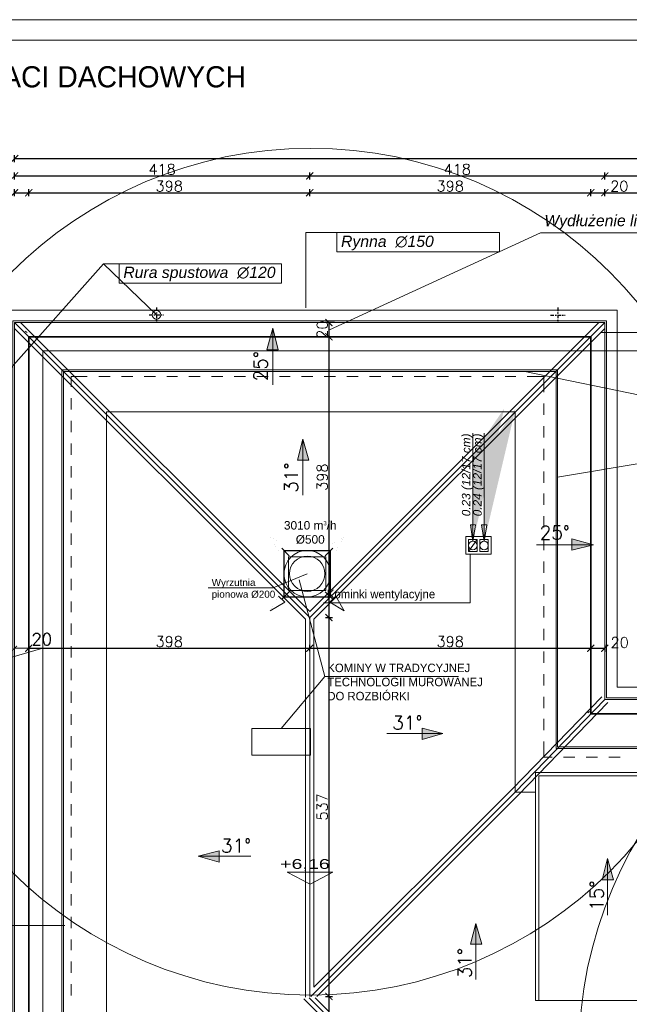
# Model space of a CAD drawing. Header units: millimetres. Extents: x -740 to 33545, y 5178 to 22494.
# Tile 101 of 256: x 13343 to 14207, y 6753 to 8148. Entities that reach past the tile are written whole.
import ezdxf
from ezdxf.lldxf.tags import DXFTag

# ---------------------------------------------------------------- set-up
doc = ezdxf.new("R2010")
doc.units = ezdxf.units.MM
doc.header["$MEASUREMENT"] = 0
for name, pattern in [('AUSGEZOGEN', [0]), ('CENTERX2', [101.6, 63.5, -12.7, 12.7, -12.7]), ('STRICHPUNKTX2', [2, 1, -0.5, 0, -0.5])]:
    doc.linetypes.add(name, pattern=pattern)
doc.layers.get('Defpoints').update_dxf_attribs({"color": 252})
doc.layers.add('_B___I__', color=252, linetype='AUSGEZOGEN')
doc.layers.add('_IS_EKO_Opis_Wentylacja', color=7, linetype='CENTERX2')
for name, color, linetype, lineweight in [('_IS_EKO_opis', 7, 'Continuous', 18), ('_IS_EKO_Wentylacja_wyrzut', 16, 'Continuous', 20), ('A_l.przerywana', 252, 'ICAD_ISO03W100', 9), ('A_l.widokowa', 252, 'Continuous', 18), ('A_wymiarowanie', 252, 'Continuous', 9), ('k_wyburzenia widoczne', 252, 'PNEUMATIC2', 18), ('l. przerywana', 252, 'ICAD_ISO03W100', 9), ('l.przerywana', 252, 'ICAD_ISO03W100', 5), ('l.widokowa', 252, 'Continuous', 15), ('l.wypełnien', 252, 'Continuous', 5), ('linia opisowa', 252, 'Continuous', 9), ('Nowe_820-G Rysunki Obrazki_Nr_pióra__23', 252, 'Continuous', 15), ('wymiarowanie', 252, 'Continuous', 9)]:
    doc.layers.add(name, color=color, linetype=linetype, lineweight=lineweight)
doc.styles.add('Arial', font='arial.ttf')
doc.styles.add('Arial$001H0', font='SIMPLEX')
doc.styles.add('PROFILE', font='GOTHIC.TTF', dxfattribs={"width": 0.8})
doc.styles.add('styl1', font='arial.ttf', dxfattribs={"height": 15})
doc.styles.add('styl2', font='simplex.shx')
tags = doc.linetypes.add('ICAD_ISO03W100', pattern=[30, 12, -18]).pattern_tags.tags
tags[6:7] = [DXFTag(74, 4), DXFTag(75, 0), DXFTag(340, '0'), DXFTag(46, 1.0), DXFTag(50, 0.0), DXFTag(44, 0.0), DXFTag(45, 0.0)]
tags[4:5] = [DXFTag(74, 4), DXFTag(75, 0), DXFTag(340, '0'), DXFTag(46, 1.0), DXFTag(50, 0.0), DXFTag(44, 0.0), DXFTag(45, 0.0)]
doc.linetypes.add('PNEUMATIC2', pattern='A,0.5,-0.25,["//",Standard,S=0.2,R=0,X=-0.1,Y=-0.1],-0.25', length=1)
doc.dimstyles.new('Kopia I_1.100', dxfattribs={"dimtxt": 15, "dimasz": 10, "dimexe": 5, "dimexo": 1, "dimgap": 1.5, "dimtad": 1, "dimdec": 1, "dimrnd": 0.5, "dimtxsty": 'styl2', "dimblk": 'ARCHTICK', "dimcen": 5, "dimadec": 0, "dimazin": 0, "dimtfac": 1, "dimtdec": 1, "dimtmove": 0, "dimatfit": 3, "dimldrblk": 'ARCHTICK', "dimfxl": 0, "dimarcsym": 0})
doc.dimstyles.new('Skala 1-100', dxfattribs={"dimtxt": 17, "dimasz": 7, "dimexe": 1, "dimexo": 1, "dimgap": 1.5, "dimtad": 1, "dimdec": 1, "dimrnd": 0.5, "dimtxsty": 'styl2', "dimblk": 'ARCHTICK', "dimcen": 7, "dimadec": 0, "dimazin": 0, "dimtfac": 1, "dimtdec": 1, "dimtmove": 1, "dimatfit": 3, "dimldrblk": 'ARCHTICK', "dimfxl": 0, "dimlwd": -1, "dimlwe": -1, "dimarcsym": 0})

# ---------------------------------------------------------------- blocks, each defined once
blk = doc.blocks.new('_ArchTick')
at = {"color": 0, "linetype": 'ByBlock', "const_width": 0.15}
blk.add_lwpolyline([(-0.5, -0.5), (0.5, 0.5)], dxfattribs=at)
blk = doc.blocks.new('*D1314')
at = {"layer": 'Defpoints', "color": 0}
for p in [(13336, 7257.4), (13336, 7210.8), (13356, 7210.8)]:
    blk.add_point(p, dxfattribs=at)
at = {"layer": 'wymiarowanie', "color": 0}
for p, q in [((13336, 7252.4), (13336, 7258.4)), ((13356, 7257.4), (13336, 7257.4)), ((13356, 7252.4), (13356, 7258.4))]:
    blk.add_line(p, q, dxfattribs=at)
at = {"layer": 'wymiarowanie', "color": 0, "xscale": 7, "yscale": 7, "zscale": 7, "rotation": 180}
blk.add_blockref('_ArchTick', (13336, 7257.4), dxfattribs=at)
at = {"layer": 'wymiarowanie', "color": 0, "xscale": 7, "yscale": 7, "zscale": 7}
blk.add_blockref('_ArchTick', (13356, 7257.4), dxfattribs=at)
at = {"layer": 'wymiarowanie', "color": 0, "insert": (13374.5, 7270.1), "char_height": 17, "attachment_point": 5, "style": 'styl2'}
blk.add_mtext('20', dxfattribs=at)
blk = doc.blocks.new('*D1780')
at = {"layer": 'Defpoints', "color": 0}
for p in [(13790, 7718.9), (13781.2, 7698.9), (13790, 7698.9)]:
    blk.add_point(p, dxfattribs=at)
at = {"layer": 'wymiarowanie', "color": 0, "lineweight": -2}
for p, q in [((13789, 7718.9), (13776.2, 7718.9)), ((13781.2, 7718.9), (13781.2, 7698.9)), ((13789, 7698.9), (13776.2, 7698.9))]:
    blk.add_line(p, q, dxfattribs=at)
at = {"layer": 'wymiarowanie', "color": 0, "lineweight": -2, "xscale": 10, "yscale": 10, "zscale": 10}
for p, rotation in [((13781.2, 7718.9), 90), ((13781.2, 7698.9), 270)]:
    blk.add_blockref('_ArchTick', p, dxfattribs=dict(at, rotation=rotation))
at = {"layer": 'wymiarowanie', "color": 0, "insert": (13771.8, 7708.9), "char_height": 15, "attachment_point": 5, "rotation": 90, "style": 'styl2'}
blk.add_mtext('20', dxfattribs=at)
blk = doc.blocks.new('*D1786')
at = {"layer": 'Defpoints', "color": 0}
for p in [(13761.6, 7698.9), (13754.1, 7300.9), (13781.2, 7300.9)]:
    blk.add_point(p, dxfattribs=at)
at = {"layer": 'wymiarowanie', "color": 0, "lineweight": -2}
for p, q in [((13776.2, 7698.9), (13786.2, 7698.9)), ((13781.2, 7698.9), (13781.2, 7300.9)), ((13776.2, 7300.9), (13786.2, 7300.9))]:
    blk.add_line(p, q, dxfattribs=at)
at = {"layer": 'wymiarowanie', "color": 0, "lineweight": -2, "xscale": 10, "yscale": 10, "zscale": 10}
for p, rotation in [((13781.2, 7698.9), 90), ((13781.2, 7300.9), 270)]:
    blk.add_blockref('_ArchTick', p, dxfattribs=dict(at, rotation=rotation))
at = {"layer": 'wymiarowanie', "color": 0, "insert": (13771.8, 7499.9), "char_height": 15, "attachment_point": 5, "rotation": 90, "style": 'styl2'}
blk.add_mtext('398', dxfattribs=at)
blk = doc.blocks.new('*D1787')
at = {"layer": 'Defpoints', "color": 0}
for p in [(13754.1, 7300.9), (13755.5, 6763.9), (13781.2, 6763.9)]:
    blk.add_point(p, dxfattribs=at)
at = {"layer": 'wymiarowanie', "color": 0, "lineweight": -2}
for p, q in [((13776.2, 7300.9), (13786.2, 7300.9)), ((13781.2, 7300.9), (13781.2, 6763.9)), ((13776.2, 6763.9), (13786.2, 6763.9))]:
    blk.add_line(p, q, dxfattribs=at)
at = {"layer": 'wymiarowanie', "color": 0, "lineweight": -2, "xscale": 10, "yscale": 10, "zscale": 10}
for p, rotation in [((13781.2, 7300.9), 90), ((13781.2, 6763.9), 270)]:
    blk.add_blockref('_ArchTick', p, dxfattribs=dict(at, rotation=rotation))
at = {"layer": 'wymiarowanie', "color": 0, "insert": (13771.8, 7032.4), "char_height": 15, "attachment_point": 5, "rotation": 90, "style": 'styl2'}
blk.add_mtext('537', dxfattribs=at)
blk = doc.blocks.new('*D1788')
at = {"layer": 'Defpoints', "color": 0}
for p in [(13755.5, 6763.9), (13781.2, 6597.2), (13917.8, 6597.2)]:
    blk.add_point(p, dxfattribs=at)
at = {"layer": 'wymiarowanie', "color": 0, "lineweight": -2}
for p, q in [((13776.2, 6763.9), (13786.2, 6763.9)), ((13781.2, 6763.9), (13781.2, 6597.2)), ((13786.2, 6597.2), (13776.2, 6597.2))]:
    blk.add_line(p, q, dxfattribs=at)
at = {"layer": 'wymiarowanie', "color": 0, "lineweight": -2, "xscale": 10, "yscale": 10, "zscale": 10}
for p, rotation in [((13781.2, 6763.9), 90), ((13781.2, 6597.2), 270)]:
    blk.add_blockref('_ArchTick', p, dxfattribs=dict(at, rotation=rotation))
at = {"layer": 'wymiarowanie', "color": 0, "insert": (13771.2, 6680.5), "char_height": 15, "attachment_point": 5, "rotation": 90, "style": 'styl2'}
blk.add_mtext('166,5', dxfattribs=at)
blk = doc.blocks.new('*D1797')
at = {"layer": 'Defpoints', "color": 0}
for p in [(13754.1, 7257.4), (13356, 7252.4), (13754.1, 7252.4)]:
    blk.add_point(p, dxfattribs=at)
at = {"layer": 'wymiarowanie', "color": 0, "lineweight": -2}
for p, q in [((13356, 7253.4), (13356, 7262.4)), ((13356, 7257.4), (13754.1, 7257.4)), ((13754.1, 7253.4), (13754.1, 7262.4))]:
    blk.add_line(p, q, dxfattribs=at)
at = {"layer": 'wymiarowanie', "color": 0, "lineweight": -2, "xscale": 10, "yscale": 10, "zscale": 10, "rotation": 180}
blk.add_blockref('_ArchTick', (13356, 7257.4), dxfattribs=at)
at = {"layer": 'wymiarowanie', "color": 0, "lineweight": -2, "xscale": 10, "yscale": 10, "zscale": 10}
blk.add_blockref('_ArchTick', (13754.1, 7257.4), dxfattribs=at)
at = {"layer": 'wymiarowanie', "color": 0, "insert": (13555, 7266.8), "char_height": 15, "attachment_point": 5, "style": 'styl2'}
blk.add_mtext('398', dxfattribs=at)
blk = doc.blocks.new('*D1798')
at = {"layer": 'Defpoints', "color": 0}
for p in [(14152.1, 7312.8), (14152.1, 7257.4), (13754.1, 7252.4)]:
    blk.add_point(p, dxfattribs=at)
at = {"layer": 'wymiarowanie', "color": 0, "lineweight": -2}
for p, q in [((13754.1, 7253.4), (13754.1, 7262.4)), ((13754.1, 7257.4), (14152.1, 7257.4)), ((14152.1, 7262.4), (14152.1, 7252.4))]:
    blk.add_line(p, q, dxfattribs=at)
at = {"layer": 'wymiarowanie', "color": 0, "lineweight": -2, "xscale": 10, "yscale": 10, "zscale": 10, "rotation": 180}
blk.add_blockref('_ArchTick', (13754.1, 7257.4), dxfattribs=at)
at = {"layer": 'wymiarowanie', "color": 0, "lineweight": -2, "xscale": 10, "yscale": 10, "zscale": 10}
blk.add_blockref('_ArchTick', (14152.1, 7257.4), dxfattribs=at)
at = {"layer": 'wymiarowanie', "color": 0, "insert": (13953.1, 7266.8), "char_height": 15, "attachment_point": 5, "style": 'styl2'}
blk.add_mtext('398', dxfattribs=at)
blk = doc.blocks.new('*D1799')
at = {"layer": 'Defpoints', "color": 0}
for p in [(14152.1, 7312.8), (14172.1, 7314.1), (14172.1, 7257.4)]:
    blk.add_point(p, dxfattribs=at)
at = {"layer": 'wymiarowanie', "color": 0, "lineweight": -2}
for p, q in [((14152.1, 7262.4), (14152.1, 7252.4)), ((14152.1, 7257.4), (14172.1, 7257.4)), ((14172.1, 7262.4), (14172.1, 7252.4))]:
    blk.add_line(p, q, dxfattribs=at)
at = {"layer": 'wymiarowanie', "color": 0, "lineweight": -2, "xscale": 10, "yscale": 10, "zscale": 10, "rotation": 180}
blk.add_blockref('_ArchTick', (14152.1, 7257.4), dxfattribs=at)
at = {"layer": 'wymiarowanie', "color": 0, "lineweight": -2, "xscale": 10, "yscale": 10, "zscale": 10}
blk.add_blockref('_ArchTick', (14172.1, 7257.4), dxfattribs=at)
at = {"layer": 'wymiarowanie', "color": 0, "insert": (14193.1, 7265.5), "char_height": 15, "attachment_point": 5, "style": 'styl2'}
blk.add_mtext('20', dxfattribs=at)
blk = doc.blocks.new('*D1803')
at = {"layer": 'Defpoints', "color": 0}
for p in [(13356, 7903), (13336, 7625.7), (13356, 7625.7)]:
    blk.add_point(p, dxfattribs=at)
at = {"layer": 'wymiarowanie', "color": 0, "lineweight": -2}
for p, q in [((13336, 7898), (13336, 7908)), ((13336, 7903), (13356, 7903)), ((13356, 7898), (13356, 7908))]:
    blk.add_line(p, q, dxfattribs=at)
at = {"layer": 'wymiarowanie', "color": 0, "lineweight": -2, "xscale": 10, "yscale": 10, "zscale": 10, "rotation": 180}
blk.add_blockref('_ArchTick', (13336, 7903), dxfattribs=at)
at = {"layer": 'wymiarowanie', "color": 0, "lineweight": -2, "xscale": 10, "yscale": 10, "zscale": 10}
blk.add_blockref('_ArchTick', (13356, 7903), dxfattribs=at)
at = {"layer": 'wymiarowanie', "color": 0, "insert": (13317.3, 7912.3), "char_height": 15, "attachment_point": 5, "style": 'styl2'}
blk.add_mtext('20', dxfattribs=at)
blk = doc.blocks.new('*D1804')
at = {"layer": 'Defpoints', "color": 0}
for p in [(13754, 7903), (13356, 7625.7), (13754, 7300.9)]:
    blk.add_point(p, dxfattribs=at)
at = {"layer": 'wymiarowanie', "color": 0, "lineweight": -2}
for p, q in [((13356, 7898), (13356, 7908)), ((13356, 7903), (13754, 7903)), ((13754, 7898), (13754, 7908))]:
    blk.add_line(p, q, dxfattribs=at)
at = {"layer": 'wymiarowanie', "color": 0, "lineweight": -2, "xscale": 10, "yscale": 10, "zscale": 10, "rotation": 180}
blk.add_blockref('_ArchTick', (13356, 7903), dxfattribs=at)
at = {"layer": 'wymiarowanie', "color": 0, "lineweight": -2, "xscale": 10, "yscale": 10, "zscale": 10}
blk.add_blockref('_ArchTick', (13754, 7903), dxfattribs=at)
at = {"layer": 'wymiarowanie', "color": 0, "insert": (13555, 7912.3), "char_height": 15, "attachment_point": 5, "style": 'styl2'}
blk.add_mtext('398', dxfattribs=at)
blk = doc.blocks.new('*D1805')
at = {"layer": 'Defpoints', "color": 0}
for p in [(14172.1, 7903), (14152.1, 7698.9), (14172.1, 7694.9)]:
    blk.add_point(p, dxfattribs=at)
at = {"layer": 'wymiarowanie', "color": 0, "lineweight": -2}
for p, q in [((14152.1, 7898), (14152.1, 7908)), ((14152.1, 7903), (14172.1, 7903)), ((14172.1, 7898), (14172.1, 7908))]:
    blk.add_line(p, q, dxfattribs=at)
at = {"layer": 'wymiarowanie', "color": 0, "lineweight": -2, "xscale": 10, "yscale": 10, "zscale": 10, "rotation": 180}
blk.add_blockref('_ArchTick', (14152.1, 7903), dxfattribs=at)
at = {"layer": 'wymiarowanie', "color": 0, "lineweight": -2, "xscale": 10, "yscale": 10, "zscale": 10}
blk.add_blockref('_ArchTick', (14172.1, 7903), dxfattribs=at)
at = {"layer": 'wymiarowanie', "color": 0, "insert": (14192.6, 7912.3), "char_height": 15, "attachment_point": 5, "style": 'styl2'}
blk.add_mtext('20', dxfattribs=at)
blk = doc.blocks.new('*D1806')
at = {"layer": 'Defpoints', "color": 0}
for p in [(15575.1, 7903), (14172.1, 7694.9), (15575.1, 7702.6)]:
    blk.add_point(p, dxfattribs=at)
at = {"layer": 'wymiarowanie', "color": 0, "lineweight": -2}
for p, q in [((14172.1, 7898), (14172.1, 7908)), ((14172.1, 7903), (15575.1, 7903)), ((15575.1, 7898), (15575.1, 7908))]:
    blk.add_line(p, q, dxfattribs=at)
at = {"layer": 'wymiarowanie', "color": 0, "lineweight": -2, "xscale": 10, "yscale": 10, "zscale": 10, "rotation": 180}
blk.add_blockref('_ArchTick', (14172.1, 7903), dxfattribs=at)
at = {"layer": 'wymiarowanie', "color": 0, "lineweight": -2, "xscale": 10, "yscale": 10, "zscale": 10}
blk.add_blockref('_ArchTick', (15575.1, 7903), dxfattribs=at)
at = {"layer": 'wymiarowanie', "color": 0, "insert": (14873.6, 7912.3), "char_height": 15, "attachment_point": 5, "style": 'styl2'}
blk.add_mtext('1403', dxfattribs=at)
blk = doc.blocks.new('*D1810')
at = {"layer": 'Defpoints', "color": 0}
for p in [(14152.1, 7903), (13754.1, 7300.9), (14152.1, 7302.3)]:
    blk.add_point(p, dxfattribs=at)
at = {"layer": 'wymiarowanie', "color": 0, "lineweight": -2}
for p, q in [((13754.1, 7898), (13754.1, 7908)), ((13754.1, 7903), (14152.1, 7903)), ((14152.1, 7898), (14152.1, 7908))]:
    blk.add_line(p, q, dxfattribs=at)
at = {"layer": 'wymiarowanie', "color": 0, "lineweight": -2, "xscale": 10, "yscale": 10, "zscale": 10, "rotation": 180}
blk.add_blockref('_ArchTick', (13754.1, 7903), dxfattribs=at)
at = {"layer": 'wymiarowanie', "color": 0, "lineweight": -2, "xscale": 10, "yscale": 10, "zscale": 10}
blk.add_blockref('_ArchTick', (14152.1, 7903), dxfattribs=at)
at = {"layer": 'wymiarowanie', "color": 0, "insert": (13953.1, 7912.3), "char_height": 15, "attachment_point": 5, "style": 'styl2'}
blk.add_mtext('398', dxfattribs=at)
blk = doc.blocks.new('*D1813')
at = {"layer": 'Defpoints', "color": 0}
for p in [(13754, 7926.8), (13336, 7898), (13754, 7898)]:
    blk.add_point(p, dxfattribs=at)
at = {"layer": 'wymiarowanie', "color": 0, "lineweight": -2}
for p, q in [((13336, 7921.8), (13336, 7931.8)), ((13754, 7921.8), (13754, 7931.8)), ((13336, 7926.8), (13754, 7926.8))]:
    blk.add_line(p, q, dxfattribs=at)
at = {"layer": 'wymiarowanie', "color": 0, "lineweight": -2, "xscale": 10, "yscale": 10, "zscale": 10, "rotation": 180}
blk.add_blockref('_ArchTick', (13336, 7926.8), dxfattribs=at)
at = {"layer": 'wymiarowanie', "color": 0, "lineweight": -2, "xscale": 10, "yscale": 10, "zscale": 10}
blk.add_blockref('_ArchTick', (13754, 7926.8), dxfattribs=at)
at = {"layer": 'wymiarowanie', "color": 0, "insert": (13545, 7936.2), "char_height": 15, "attachment_point": 5, "style": 'styl2'}
blk.add_mtext('418', dxfattribs=at)
blk = doc.blocks.new('*D1814')
at = {"layer": 'Defpoints', "color": 0}
for p in [(14172.1, 7926.8), (13754, 7898), (14172.1, 7898)]:
    blk.add_point(p, dxfattribs=at)
at = {"layer": 'wymiarowanie', "color": 0, "lineweight": -2}
for p, q in [((13754, 7921.8), (13754, 7931.8)), ((14172.1, 7921.8), (14172.1, 7931.8)), ((13754, 7926.8), (14172.1, 7926.8))]:
    blk.add_line(p, q, dxfattribs=at)
at = {"layer": 'wymiarowanie', "color": 0, "lineweight": -2, "xscale": 10, "yscale": 10, "zscale": 10, "rotation": 180}
blk.add_blockref('_ArchTick', (13754, 7926.8), dxfattribs=at)
at = {"layer": 'wymiarowanie', "color": 0, "lineweight": -2, "xscale": 10, "yscale": 10, "zscale": 10}
blk.add_blockref('_ArchTick', (14172.1, 7926.8), dxfattribs=at)
at = {"layer": 'wymiarowanie', "color": 0, "insert": (13963.1, 7936.2), "char_height": 15, "attachment_point": 5, "style": 'styl2'}
blk.add_mtext('418', dxfattribs=at)
blk = doc.blocks.new('*D1815')
at = {"layer": 'Defpoints', "color": 0}
for p in [(15575.1, 7926.8), (14172.1, 7898), (15575.1, 7898)]:
    blk.add_point(p, dxfattribs=at)
at = {"layer": 'wymiarowanie', "color": 0, "lineweight": -2}
for p, q in [((14172.1, 7921.8), (14172.1, 7931.8)), ((15575.1, 7921.8), (15575.1, 7931.8)), ((14172.1, 7926.8), (15575.1, 7926.8))]:
    blk.add_line(p, q, dxfattribs=at)
at = {"layer": 'wymiarowanie', "color": 0, "lineweight": -2, "xscale": 10, "yscale": 10, "zscale": 10, "rotation": 180}
blk.add_blockref('_ArchTick', (14172.1, 7926.8), dxfattribs=at)
at = {"layer": 'wymiarowanie', "color": 0, "lineweight": -2, "xscale": 10, "yscale": 10, "zscale": 10}
blk.add_blockref('_ArchTick', (15575.1, 7926.8), dxfattribs=at)
at = {"layer": 'wymiarowanie', "color": 0, "insert": (14873.6, 7936.2), "char_height": 15, "attachment_point": 5, "style": 'styl2'}
blk.add_mtext('1403', dxfattribs=at)
blk = doc.blocks.new('*D1818')
at = {"layer": 'Defpoints', "color": 0}
for p in [(16411.2, 7951.3), (13336, 7903), (16411.2, 7903)]:
    blk.add_point(p, dxfattribs=at)
at = {"layer": 'wymiarowanie', "color": 0, "lineweight": -2}
for p, q in [((13336, 7946.3), (13336, 7956.3)), ((16411.2, 7946.3), (16411.2, 7956.3)), ((13336, 7951.3), (16411.2, 7951.3))]:
    blk.add_line(p, q, dxfattribs=at)
at = {"layer": 'wymiarowanie', "color": 0, "lineweight": -2, "xscale": 10, "yscale": 10, "zscale": 10, "rotation": 180}
blk.add_blockref('_ArchTick', (13336, 7951.3), dxfattribs=at)
at = {"layer": 'wymiarowanie', "color": 0, "lineweight": -2, "xscale": 10, "yscale": 10, "zscale": 10}
blk.add_blockref('_ArchTick', (16411.2, 7951.3), dxfattribs=at)
at = {"layer": 'wymiarowanie', "color": 0, "insert": (14873.6, 7960.6), "char_height": 15, "attachment_point": 5, "style": 'styl2'}
blk.add_mtext('3075', dxfattribs=at)
blk = doc.blocks.new('*D1826')
at = {"layer": 'Defpoints', "color": 0}
for p in [(13160.3, 6763.9), (13186.1, 6597.2), (13917.8, 6597.2)]:
    blk.add_point(p, dxfattribs=at)
at = {"layer": 'wymiarowanie', "color": 0, "lineweight": -2}
for p, q in [((13181.1, 6763.9), (13191.1, 6763.9)), ((13186.1, 6763.9), (13186.1, 6597.2)), ((13191.1, 6597.2), (13181.1, 6597.2))]:
    blk.add_line(p, q, dxfattribs=at)
at = {"layer": 'wymiarowanie', "color": 0, "lineweight": -2, "xscale": 10, "yscale": 10, "zscale": 10}
for p, rotation in [((13186.1, 6763.9), 90), ((13186.1, 6597.2), 270)]:
    blk.add_blockref('_ArchTick', p, dxfattribs=dict(at, rotation=rotation))
at = {"layer": 'wymiarowanie', "color": 0, "insert": (13176, 6680.5), "char_height": 15, "attachment_point": 5, "rotation": 90, "style": 'styl2'}
blk.add_mtext('166,5', dxfattribs=at)

msp = doc.modelspace()

# ---------------------------------------------------------------- hatches: boundary and pattern name
at = {"layer": 'l.widokowa'}
for points in [[(13701.9, 7710.91), (13693.45, 7680.48), (13709.51, 7680.48)], [(13744.17, 7553.69), (13736.56, 7524.11), (13752.62, 7524.11)], [(14155.82, 7404.07), (14125.39, 7412.53), (14125.39, 7396.47)], [(13942.81, 7136.36), (13913.22, 7143.97), (13913.22, 7127.91)], [(13596.24, 6962.84), (13625.83, 6954.38), (13625.83, 6970.44)], [(14176.11, 6959.46), (14168.5, 6929.03), (14184.56, 6929.03)], [(13989.3, 6867.32), (13981.69, 6837.73), (13997.75, 6837.73)]]:
    msp.add_hatch(color=256, dxfattribs=at).paths.add_polyline_path(points)
at = {"layer": 'linia opisowa'}
h = msp.add_hatch(color=256, dxfattribs=at)
h.paths.add_polyline_path([(13985.26, 7408.58), (13981.61, 7432.38), (13985.26, 7432.38), (13988.91, 7432.38)], flags=17)
edge = h.paths.add_edge_path()
edge.add_line((13985.26, 7408.58), (13985.26, 7532.5))
edge.add_line((13985.26, 7532.5), (14029.58, 7597.06))
h = msp.add_hatch(color=256, dxfattribs=at)
h.paths.add_polyline_path([(14001.26, 7408.58), (13997.61, 7432.38), (14001.26, 7432.38), (14004.91, 7432.38)], flags=17)
edge = h.paths.add_edge_path()
edge.add_line((14001.26, 7408.58), (14001.26, 7532.5))
edge.add_line((14001.26, 7532.5), (14045.58, 7597.06))

# ---------------------------------------------------------------- linework, layer by layer
for p, q in [((13717.52, 7395.98), (13783.52, 7395.98)), ((13717.52, 7395.98), (13717.52, 7329.98)), ((13783.52, 7329.98), (13783.52, 7395.98)), ((13783.52, 7329.98), (13717.52, 7329.98))]:
    msp.add_line(p, q)
at = {"layer": '_B___I__', "linetype": 'STRICHPUNKTX2', "ltscale": 5}
for p, q in [((13537.02, 7740.42), (13537.02, 7719.42)), ((13526.52, 7729.92), (13547.52, 7729.92))]:
    msp.add_line(p, q, dxfattribs=at)
at = {"layer": '_B___I__', "color": 252, "linetype": 'STRICHPUNKTX2', "ltscale": 5}
for p, q in [((14105.48, 7740.14), (14105.48, 7719.14)), ((14094.98, 7729.64), (14115.98, 7729.64))]:
    msp.add_line(p, q, dxfattribs=at)
at = {"layer": '_IS_EKO_opis', "ltscale": 10}
for p, q in [((13702.5, 7342.84), (13750.52, 7362.98)), ((13610.35, 7342.84), (13702.5, 7342.84))]:
    msp.add_line(p, q, dxfattribs=at)
at = {"layer": '_IS_EKO_Wentylacja_wyrzut', "ltscale": 10}
for p, q in [((13725.01, 7388.5), (13714.35, 7399.16)), ((13776.04, 7388.5), (13786.7, 7399.16)), ((13718.72, 7322.45), (13709.99, 7331.18)), ((13718.72, 7322.45), (13709.99, 7331.18)), ((13725.01, 7337.47), (13714.35, 7326.81)), ((13776.04, 7337.47), (13786.7, 7326.81)), ((13782.33, 7322.45), (13791.06, 7331.18)), ((13782.33, 7322.45), (13791.06, 7331.18)), ((13791.06, 7331.18), (13802.98, 7310.52)), ((13698.06, 7310.52), (13718.72, 7322.45)), ((13698.06, 7310.52), (13718.72, 7322.45)), ((13802.98, 7310.52), (13782.33, 7322.45)), ((13802.98, 7310.52), (13782.33, 7322.45))]:
    msp.add_line(p, q, dxfattribs=at)
at = {"layer": '_IS_EKO_Wentylacja_wyrzut', "ltscale": 10, "const_width": 0.0296}
for points in [[(13698.06, 7415.44), (13709.99, 7394.79), (13718.72, 7403.52)], [(13802.98, 7415.44), (13791.06, 7394.79), (13782.33, 7403.52)], [(13698.06, 7310.52), (13718.72, 7322.45), (13709.99, 7331.18)], [(13802.98, 7310.52), (13782.33, 7322.45), (13791.06, 7331.18)]]:
    msp.add_lwpolyline(points, close=True, dxfattribs=at)
at = {"layer": '_IS_EKO_Wentylacja_wyrzut', "linetype": 'Continuous', "ltscale": 10}
for centre in [(13755.42, 7365.85), (14735.6, 6683.25)]:
    msp.add_circle(centre, 600, dxfattribs=at)
at = {"layer": '_IS_EKO_Wentylacja_wyrzut', "ltscale": 10}
for radius in [33, 25]:
    msp.add_circle((13750.52, 7362.98), radius, dxfattribs=at)
at = {"layer": 'A_l.przerywana', "lineweight": 9}
for p, q in [((13754.06, 7300.88), (13336.02, 7718.92)), ((13754.06, 7300.88), (14172.1, 7718.92)), ((13754.06, 6763.86), (13754.06, 7300.88))]:
    msp.add_line(p, q, dxfattribs=at)
at = {"layer": 'A_l.przerywana', "ltscale": 0.3}
msp.add_line((13979.05, 7394.54), (13991.05, 7411.54), dxfattribs=at)
msp.add_line((13979.05, 7394.54), (13991.05, 7411.54), dxfattribs=at)
at = {"layer": 'A_l.przerywana'}
for p, q in [((14045.04, 7053.41), (14172.1, 7184.54)), ((13755.49, 6763.86), (14045.04, 7053.41)), ((13917.79, 6597.17), (13753.29, 6761.66))]:
    msp.add_line(p, q, dxfattribs=at)
at = {"layer": 'A_l.przerywana', "lineweight": 35}
msp.add_lwpolyline([(13356.02, 7698.92), (13356.02, 6029.8), (16391.16, 6029.8), (16391.16, 7704.71), (15595.09, 7704.71), (15595.09, 7164.54), (14152.1, 7164.54), (14152.1, 7698.92)], close=True, dxfattribs=at)
at = {"layer": 'A_l.przerywana', "ltscale": 0.3}
for points in [[(13975.05, 7390.54), (13975.05, 7415.54), (14011.05, 7415.54), (14011.05, 7390.54)], [(13979.05, 7394.54), (13979.05, 7411.54), (13991.05, 7411.54), (13991.05, 7394.54)], [(13979.05, 7394.54), (13979.05, 7411.54), (13991.05, 7411.54), (13991.05, 7394.54)], [(13995.05, 7394.54), (13995.05, 7411.54), (14007.05, 7411.54), (14007.05, 7394.54)], [(13995.05, 7394.54), (13995.05, 7411.54), (14007.05, 7411.54), (14007.05, 7394.54)]]:
    msp.add_lwpolyline(points, close=True, dxfattribs=at)
at = {"layer": 'A_l.przerywana'}
msp.add_lwpolyline([(13975.05, 7390.54), (13975.05, 7415.54), (14011.05, 7415.54), (14011.05, 7390.54)], close=True, dxfattribs=at)
at = {"layer": 'A_l.przerywana', "ltscale": 0.5}
msp.add_lwpolyline([(14078.71, 7076.48), (14238.94, 7076.48), (14238.94, 6758.28), (14078.71, 6758.28)], close=True, dxfattribs=at)
at = {"layer": 'A_l.widokowa'}
for points in [[(13318.52, 7736.42), (13318.52, 5992.3), (16428.66, 5992.3), (16428.66, 7742.21), (15557.59, 7742.21), (15557.59, 7202.04), (14189.6, 7202.04), (14189.6, 7736.42)], [(13333.52, 7721.42), (13333.52, 6007.3), (16413.66, 6007.3), (16413.66, 7727.21), (15572.59, 7727.21), (15572.59, 7187.04), (14174.6, 7187.04), (14174.6, 7721.42)], [(13336.02, 7718.92), (13336.02, 6009.8), (16411.16, 6009.8), (16411.16, 7724.71), (15575.09, 7724.71), (15575.09, 7184.54), (14172.1, 7184.54), (14172.1, 7718.92)], [(13403.09, 7651.85), (13403.09, 6076.86), (16344.1, 6076.86), (16344.1, 7657.65), (15642.15, 7657.65), (15642.15, 7117.47), (14105.03, 7117.47), (14105.03, 7651.85)], [(13405.09, 7649.85), (13405.09, 6078.86), (16342.1, 6078.86), (16342.1, 7655.65), (15644.15, 7655.65), (15644.15, 7115.47), (14103.03, 7115.47), (14103.03, 7649.85)]]:
    msp.add_lwpolyline(points, close=True, dxfattribs=at)
at = {"layer": 'A_l.widokowa', "ltscale": 0.5}
msp.add_lwpolyline([(14073.71, 7081.48), (14243.94, 7081.48), (14243.94, 6758.28), (14073.71, 6758.28)], close=True, dxfattribs=at)
at = {"layer": 'A_l.widokowa', "ltscale": 0.2}
for centre in [(13985.05, 7403.04), (14001.05, 7403.04)]:
    msp.add_circle(centre, 6, dxfattribs=at)
at = {"layer": 'A_wymiarowanie'}
msp.add_line((13964.86, 7217.22), (13775.38, 7217.22), dxfattribs=at)
at = {"layer": 'k_wyburzenia widoczne', "ltscale": 15}
msp.add_line((13777.02, 7386.74), (13777.02, 7339.23), dxfattribs=at)
msp.add_lwpolyline([(13724.02, 7339.23), (13777.02, 7339.23), (13777.02, 7386.74), (13724.02, 7386.74)], close=True, dxfattribs=at)
for points in [[(13755.24, 7143.74), (13672.27, 7143.74)], [(13672.27, 7143.74), (13672.27, 7105.64)], [(13755.24, 7105.64), (13755.24, 7143.74)], [(13672.27, 7105.64), (13755.24, 7105.64)]]:
    msp.add_lwpolyline(points, dxfattribs=at)
at = {"layer": 'l. przerywana', "ltscale": 0.2}
msp.add_circle((13537.02, 7729.92), 6, dxfattribs=at)
at = {"layer": 'l.przerywana'}
msp.add_lwpolyline([(14413.02, 7678.92), (13376.02, 7678.92), (13376.02, 6049.8), (16371.16, 6049.8), (16371.16, 7684.71), (15615.09, 7684.71), (15615.09, 7144.54), (14413.02, 7144.54), (14413.02, 7678.92), (13376.02, 7678.92)], dxfattribs=at)
at = {"layer": 'l.widokowa', "linetype": 'Continuous', "lineweight": 9}
for p, q in [((13754.06, 7309.36), (13344.51, 7718.92)), ((13754.06, 7309.36), (14163.61, 7718.92)), ((13748.06, 7298.39), (13336.02, 7710.43)), ((13351.11, 7706.69), (13353.65, 7705)), ((13701.9, 7630.61), (13701.9, 7710.91)), ((13760.06, 7298.39), (14172.1, 7710.43)), ((14449.69, 7704.71), (14165.96, 7704.71)), ((13416.2, 7642.45), (13439.02, 7642.45)), ((13416.2, 7628.08), (13416.2, 7642.45)), ((13455.08, 7642.45), (13471.14, 7642.45)), ((13487.2, 7642.45), (13503.26, 7642.45)), ((13519.32, 7642.45), (13535.38, 7642.45)), ((13551.44, 7642.45), (13566.66, 7642.45)), ((13582.72, 7642.45), (13598.78, 7642.45)), ((13614.84, 7642.45), (13630.9, 7642.45)), ((13646.96, 7642.45), (13663.02, 7642.45)), ((13679.08, 7642.45), (13695.14, 7642.45)), ((13711.2, 7642.45), (13726.41, 7642.45)), ((13742.48, 7642.45), (13758.54, 7642.45)), ((13774.6, 7642.45), (13790.66, 7642.45)), ((13806.72, 7642.45), (13822.78, 7642.45)), ((13838.84, 7642.45), (13854.9, 7642.45)), ((13870.96, 7642.45), (13886.17, 7642.45)), ((13902.23, 7642.45), (13918.29, 7642.45)), ((13934.35, 7642.45), (13950.42, 7642.45)), ((13966.48, 7642.45), (13982.54, 7642.45)), ((13998.6, 7642.45), (14014.66, 7642.45)), ((14030.72, 7642.45), (14045.93, 7642.45)), ((14061.99, 7642.45), (14085.66, 7642.45)), ((14085.66, 7642.45), (14085.66, 7620.47)), ((13416.2, 7595.96), (13416.2, 7612.02)), ((13466.07, 7592.57), (13466.07, 6145.45)), ((14034.94, 7592.57), (13466.07, 7592.57)), ((13466.07, 6145.45), (13466.07, 7592.57)), ((13466.07, 7592.57), (14044.91, 7592.57)), ((14044.91, 7592.57), (14044.91, 7053.28)), ((14085.66, 7604.41), (14085.66, 7588.35)), ((13416.2, 7563.83), (13416.2, 7579.9)), ((14085.66, 7572.29), (14085.66, 7556.23)), ((13744.17, 7474.23), (13744.17, 7553.69)), ((13416.2, 7531.71), (13416.2, 7547.77)), ((14085.66, 7540.17), (14085.66, 7524.11)), ((13416.2, 7499.59), (13416.2, 7515.65)), ((14085.66, 7508.05), (14085.66, 7491.99)), ((13416.2, 7468.32), (13416.2, 7483.53)), ((14085.66, 7476.77), (14085.66, 7460.71)), ((13416.2, 7436.2), (13416.2, 7452.26)), ((14085.66, 7444.65), (14085.66, 7428.59)), ((13416.2, 7404.07), (13416.2, 7420.14)), ((14085.66, 7412.53), (14085.66, 7396.47)), ((14075.52, 7404.07), (14155.82, 7404.07)), ((13416.2, 7371.95), (13416.2, 7388.01)), ((14085.66, 7380.41), (14085.66, 7364.35)), ((13416.2, 7339.83), (13416.2, 7355.89)), ((13466.07, 7344.9), (13466.07, 7334.76)), ((14085.66, 7348.29), (14085.66, 7332.23)), ((13416.2, 7308.56), (13416.2, 7323.77)), ((14085.66, 7317.01), (14085.66, 7300.95)), ((13416.2, 7276.44), (13416.2, 7292.5)), ((13748.06, 6762.8), (13748.06, 7298.39)), ((13760.06, 6776.92), (13760.06, 7298.39)), ((14085.66, 7284.89), (14085.66, 7268.83)), ((13416.2, 7244.32), (13416.2, 7260.38)), ((14085.66, 7252.77), (14085.66, 7236.71)), ((13416.2, 7212.2), (13416.2, 7228.26)), ((14085.66, 7220.65), (14085.66, 7204.59)), ((13416.2, 7180.07), (13416.2, 7196.13)), ((14085.66, 7188.53), (14085.66, 7172.47)), ((13416.2, 7148.8), (13416.2, 7164.01)), ((14149.9, 7167.4), (14148.21, 7165.7)), ((14149.9, 7168.24), (14149.9, 7167.4)), ((14085.66, 7157.25), (14085.66, 7141.19)), ((13416.2, 7116.68), (13416.2, 7132.74)), ((13863.35, 7136.36), (13942.81, 7136.36)), ((14085.66, 7125.13), (14085.66, 7103.15)), ((13416.2, 7084.56), (13416.2, 7100.62)), ((14085.66, 7103.15), (14097.49, 7103.15)), ((14113.55, 7103.15), (14129.62, 7103.15)), ((14145.68, 7103.15), (14161.74, 7103.15)), ((14177.8, 7103.15), (14193.86, 7103.15)), ((13416.2, 7052.44), (13416.2, 7068.5)), ((14073.71, 7053.28), (14044.91, 7053.28)), ((14044.91, 7053.28), (14073.71, 7053.28)), ((13416.2, 7020.32), (13416.2, 7036.38)), ((13416.2, 6989.04), (13416.2, 7004.26)), ((13416.2, 6956.92), (13416.2, 6972.98)), ((13670.63, 6962.84), (13596.24, 6962.84)), ((14176.11, 6879.15), (14176.11, 6959.46)), ((13416.2, 6924.8), (13416.2, 6940.86)), ((13416.2, 6892.68), (13416.2, 6908.74)), ((13416.2, 6860.56), (13416.2, 6876.62)), ((13989.3, 6787.86), (13989.3, 6867.32)), ((13416.2, 6829.28), (13416.2, 6844.5)), ((13416.2, 6797.16), (13416.2, 6813.22)), ((13416.2, 6765.04), (13416.2, 6781.1)), ((13909.3, 6597.17), (13745.86, 6760.61)), ((13920.27, 6603.17), (13761.78, 6761.66))]:
    msp.add_line(p, q, dxfattribs=at)
at = {"layer": 'l.widokowa'}
for p, q in [((14040.73, 7057.59), (14167.79, 7188.71)), ((14049.35, 7049.24), (14176.41, 7180.36)), ((13760.06, 6776.92), (14040.8, 7057.66)), ((13763.97, 6763.86), (14049.28, 7049.17))]:
    msp.add_line(p, q, dxfattribs=at)
at = {"layer": 'l.widokowa', "linetype": 'Continuous', "lineweight": 9}
for points in [[(13701.9, 7710.91), (13693.45, 7680.48), (13709.51, 7680.48)], [(13744.17, 7553.69), (13736.56, 7524.11), (13752.62, 7524.11)], [(14155.82, 7404.07), (14125.39, 7412.53), (14125.39, 7396.47)], [(13942.81, 7136.36), (13913.22, 7143.97), (13913.22, 7127.91)], [(13596.24, 6962.84), (13625.83, 6954.38), (13625.83, 6970.44)], [(14176.11, 6959.46), (14168.5, 6929.03), (14184.56, 6929.03)], [(13989.3, 6867.32), (13981.69, 6837.73), (13997.75, 6837.73)]]:
    msp.add_lwpolyline(points, close=True, dxfattribs=at)
at = {"layer": 'l.wypełnien'}
msp.add_line((13981.11, 7321.63), (13981.11, 7390.54), dxfattribs=at)
at = {"layer": 'linia opisowa'}
for points in [[(13985.26, 7410.08), (13985.26, 7562.13)], [(14001.26, 7410.08), (14001.26, 7562.13)], [(13985.26, 7408.58), (13981.61, 7432.38), (13985.26, 7432.38)], [(13985.26, 7408.58), (13988.91, 7432.38), (13985.26, 7432.38)], [(14001.26, 7408.58), (13997.61, 7432.38), (14001.26, 7432.38)], [(14001.26, 7408.58), (14004.91, 7432.38), (14001.26, 7432.38)]]:
    msp.add_lwpolyline(points, dxfattribs=at)
at = {"layer": 'Nowe_820-G Rysunki Obrazki_Nr_pióra__23', "linetype": 'Continuous', "lineweight": 15}
msp.add_lwpolyline([(13055.23, 8119.48), (17155.64, 8119.48)], dxfattribs=at)
at = {"layer": 'wymiarowanie'}
for p, q in [((13792.6, 7846.42), (13748.35, 7846.42)), ((13748.35, 7846.42), (13748.35, 7739.71)), ((13782.26, 7708.84), (14081.21, 7846.3)), ((14081.21, 7846.3), (14423.5, 7846.3)), ((13461.74, 7802.42), (13330.08, 7653.85)), ((13461.74, 7802.42), (13484.22, 7802.42)), ((13461.74, 7802.42), (13537.02, 7729.92)), ((14058.56, 7649.85), (14479.86, 7562.86)), ((14479.86, 7562.86), (14105.03, 7500.08)), ((13775.38, 7217.22), (13739.02, 7354.23)), ((13292.64, 7233.49), (13376.02, 7257.43)), ((13775.38, 7217.22), (13713.75, 7143.74)), ((13256.87, 6864.36), (13407.09, 6864.36))]:
    msp.add_line(p, q, dxfattribs=at)
at = {"layer": 'wymiarowanie', "ltscale": 10}
msp.add_line((13773.58, 7321.63), (13981.11, 7321.63), dxfattribs=at)
at = {"layer": 'wymiarowanie'}
msp.add_lwpolyline([(13000.35, 8148.27), (13000.35, 5178.27), (17200.35, 5178.27), (17200.35, 8148.27), (13000.35, 8148.27)], dxfattribs=at)
for points in [[(13792.6, 7846.42), (14022.68, 7846.42), (14022.68, 7819.05), (13792.6, 7819.05)], [(13484.22, 7802.42), (13714.3, 7802.42), (13714.3, 7775.05), (13484.22, 7775.05)]]:
    msp.add_lwpolyline(points, close=True, dxfattribs=at)
at = {"layer": 'wymiarowanie', "linetype": 'ByBlock'}
msp.add_lwpolyline([(13754.58, 6922.76), (13786.88, 6940.13), (13722.29, 6940.13)], close=True, dxfattribs=at)

# ---------------------------------------------------------------- texts
at = {"layer": '_IS_EKO_Opis_Wentylacja', "insert": (13615.16, 7355.62), "char_height": 10, "width": 108.1234, "attachment_point": 1, "style": 'Arial'}
msp.add_mtext('Wyrzutnia pionowa %%c200\\P', dxfattribs=at)
at = {"layer": '_IS_EKO_Wentylacja_wyrzut', "ltscale": 10, "insert": (13754.8, 7421.37), "char_height": 12, "attachment_point": 5, "style": 'Arial'}
msp.add_mtext('3010 m{\\H0.5x;\\A2;3}/h\\P%%C500', dxfattribs=at)
at = {"layer": 'A_wymiarowanie', "insert": (13779.03, 7235.55), "char_height": 12, "width": 223.2778, "attachment_point": 1, "style": 'styl1'}
msp.add_mtext('{\\fCentury Gothic|b0|i0|c238|p34;KOMINY W TRADYCYJNEJ TECHNOLOGII MUROWANEJ DO ROZBIÓRKI}', dxfattribs=at)
at = {"layer": 'l.widokowa', "style": 'Arial$001H0'}
for s, p in [('25°', (13694.3, 7635.68)), ('31°', (13737.41, 7477.62)), ('15°', (14170.19, 6885.07)), ('31°', (13983.38, 6789.56))]:
    msp.add_text(s, height=19.247, rotation=90, dxfattribs=at).set_placement(p)
for s, p in [('25°', (14079.75, 7411.68)), ('31°', (13870.96, 7142.28)), ('31°', (13628.36, 6967.91))]:
    msp.add_text(s, height=19.249, dxfattribs=at).set_placement(p)
at = {"layer": 'linia opisowa', "char_height": 15.96, "attachment_point": 7}
for s, insert, width in [('{\\fArial|b0|i1|c238|p0;Wydłużenie linii okapu o 20 cm}', (14086.42, 7850.79), 406.4755), ('{\\fArial|b0|i1|c238|p0;Rynna  ∅150}', (13798.44, 7821.39), 278.7922), ('{\\fArial|b0|i1|c238|p0;Rura spustowa  ∅120}', (13490.06, 7777.39), 278.7922)]:
    msp.add_mtext(s, dxfattribs=dict(at, insert=insert, width=width))
at = {"layer": 'linia opisowa', "char_height": 12, "width": 168.8643, "attachment_point": 9, "rotation": 90}
for s, insert in [('{\\fArial|b0|i1|c238|p34;0.23 (12/17 cm)}', (13985.26, 7561.77)), ('{\\fArial|b0|i1|c238|p34;0.24 (12/17 cm)}', (14001.26, 7561.77))]:
    msp.add_mtext(s, dxfattribs=dict(at, insert=insert))
at = {"layer": 'wymiarowanie', "style": 'PROFILE', "width": 1.5}
msp.add_text('+6,16', height=13.866, dxfattribs=at).set_placement((13712.04, 6944.64))
at = {"layer": 'wymiarowanie', "insert": (13120.06, 8082.31), "char_height": 30, "width": 1126.4897, "attachment_point": 1}
msp.add_mtext('{\\fCentury Gothic|b0|i0|c238|p0;RZUT POŁACI DACHOWYCH\\Pskala 1:100}', dxfattribs=at)
at = {"layer": 'wymiarowanie', "insert": (13778.38, 7340.19), "char_height": 12, "width": 194.9338, "attachment_point": 1, "style": 'Arial'}
msp.add_mtext('{\\fCentury Gothic|b0|i0|c238|p34;Kominki wentylacyjne}', dxfattribs=at)

# ---------------------------------------------------------------- dimensions: what is measured, and where the dimension line sits
at = {"layer": 'wymiarowanie'}
for base, p1, p2, picture, middle in [((16411.16, 7951.27), (13336.02, 7902.96), (16411.16, 7902.96), '*D1818', (14873.59, 7960.64)), ((13754.03, 7926.83), (13336.02, 7897.96), (13754.03, 7897.96), '*D1813', (13545.03, 7936.2)), ((14172.1, 7926.83), (13754.03, 7897.96), (14172.1, 7897.96), '*D1814', (13963.06, 7936.2)), ((15575.09, 7926.83), (14172.1, 7897.96), (15575.09, 7897.96), '*D1815', (14873.59, 7936.2)), ((13754.03, 7902.96), (13356.02, 7625.69), (13754.03, 7300.9), '*D1804', (13555.03, 7912.33)), ((14152.1, 7902.96), (13754.06, 7300.88), (14152.1, 7302.31), '*D1810', (13953.08, 7912.33)), ((15575.09, 7902.96), (14172.1, 7694.86), (15575.09, 7702.63), '*D1806', (14873.59, 7912.33)), ((14152.1, 7257.43), (13754.06, 7252.43), (14152.1, 7312.84), '*D1798', (13953.08, 7266.81)), ((13754.06, 7257.43), (13356.02, 7252.43), (13754.06, 7252.43), '*D1797', (13555.04, 7266.81))]:
    dim = msp.add_linear_dim(base=base, p1=p1, p2=p2, dimstyle='Kopia I_1.100', override={"dimtmove": 1, "dimfxl": 5}, dxfattribs=at)
    dim.commit()
    dim.dimension.update_dxf_attribs({"geometry": picture, "text_midpoint": middle})
for base, p1, p2, picture, middle in [((13356.02, 7902.96), (13336.02, 7625.69), (13356.02, 7625.69), '*D1803', (13317.34, 7902.96)), ((14172.0965, 7902.9571), (14152.0508, 7698.9172), (14172.0965, 7694.8628), '*D1805', (14192.6164, 7902.9571)), ((14172.1, 7257.43), (14152.1, 7312.84), (14172.1, 7314.11), '*D1799', (14193.1, 7256.17))]:
    dim = msp.add_linear_dim(base=base, p1=p1, p2=p2, dimstyle='Kopia I_1.100', override={"dimtmove": 1, "dimfxl": 5}, dxfattribs=at)
    dim.commit()
    dim.dimension.update_dxf_attribs({"geometry": picture, "text_midpoint": middle, "dimtype": 160})
dim = msp.add_linear_dim(base=(13781.22, 7698.92), p1=(13790.02, 7718.92), p2=(13790.02, 7698.92), angle=90, dimstyle='Kopia I_1.100', dxfattribs=at)
dim.commit()
dim.dimension.update_dxf_attribs({"geometry": '*D1780', "text_midpoint": (13781.22, 7708.92), "dimtype": 160})
for base, p1, p2, picture, middle in [((13781.2205, 7300.8691), (13761.6036, 7698.9172), (13754.0662, 7300.8691), '*D1786', (13771.8455, 7499.8932)), ((13781.22, 6763.86), (13754.07, 7300.87), (13755.49, 6763.86), '*D1787', (13771.85, 7032.37)), ((13186.07, 6597.17), (13160.34, 6763.86), (13917.79, 6597.17), '*D1826', (13176.02, 6680.51)), ((13781.22, 6597.17), (13755.49, 6763.86), (13917.79, 6597.17), '*D1788', (13771.16, 6680.51))]:
    dim = msp.add_linear_dim(base=base, p1=p1, p2=p2, angle=90, dimstyle='Kopia I_1.100', override={"dimtmove": 1, "dimfxl": 5}, dxfattribs=at)
    dim.commit()
    dim.dimension.update_dxf_attribs({"geometry": picture, "text_midpoint": middle})
dim = msp.add_linear_dim(base=(13336.02, 7257.43), p1=(13356.02, 7210.81), p2=(13336.02, 7210.81), angle=180, dimstyle='Skala 1-100', override={"dimfxl": 5}, dxfattribs=at)
dim.commit()
dim.dimension.update_dxf_attribs({"geometry": '*D1314', "text_midpoint": (13374.54, 7259.64), "dimtype": 160})

doc.saveas('drawing.dxf')
